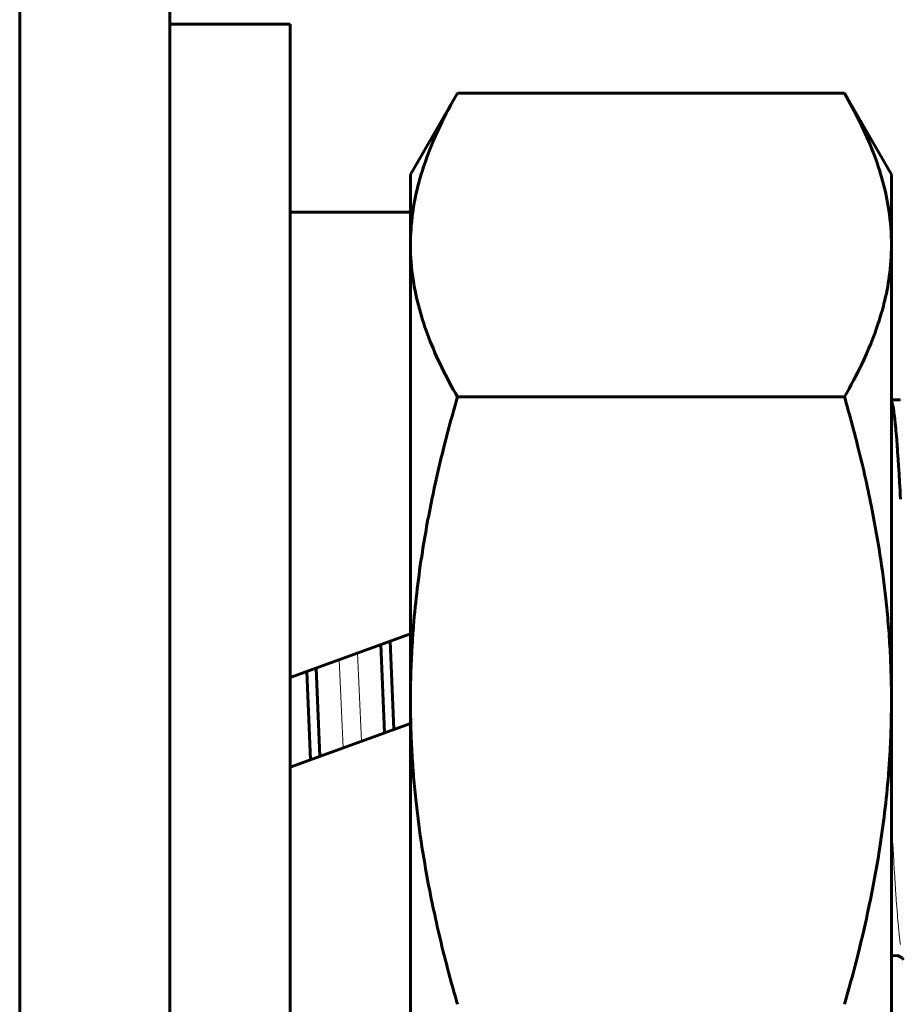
# Model space of a CAD drawing. Header units: millimetres. Extents: x 0 to 297, y 0 to 420.
# Tile 17 of 24: x 254.82 to 260.68, y 191.51 to 198.06. Entities that reach past the tile are written whole.
import ezdxf

# ---------------------------------------------------------------- set-up
doc = ezdxf.new("R2010")
doc.units = ezdxf.units.MM
doc.linetypes.add('K5LT_BASIC', pattern=[0])
doc.linetypes.add('K5LT_THIN', pattern=[0])
doc.layers.add('Системный слой', color=7, linetype='Continuous')

# ---------------------------------------------------------------- blocks, each defined once
blk = doc.blocks.new('U18')
at = {"layer": 'Системный слой', "color": 150, "linetype": 'K5LT_BASIC', "lineweight": 60, "true_color": 0x0080ff}
for p, q in [((256.6191, 193.5298), (256.6191, 198.0298)), ((256.6191, 189.0298), (256.6191, 193.5298))]:
    blk.add_line(p, q, dxfattribs=at)
blk = doc.blocks.new('U22')
at = {"layer": 'Системный слой', "color": 150, "linetype": 'K5LT_BASIC', "lineweight": 60, "true_color": 0x0080ff}
for p, q in [((255.8191, 193.5298), (255.8191, 199.5298)), ((255.8191, 187.5298), (255.8191, 193.5298))]:
    blk.add_line(p, q, dxfattribs=at)
blk = doc.blocks.new('U25')
at = {"layer": 'Системный слой', "color": 150, "linetype": 'K5LT_BASIC', "lineweight": 60, "true_color": 0x0080ff}
for p, q in [((260.6191, 195.5236), (260.6287, 195.4901)), ((260.6287, 195.4901), (260.6289, 195.4892)), ((260.6289, 195.4892), (260.6293, 195.4872)), ((260.6293, 195.4872), (260.6301, 195.483)), ((260.6301, 195.483), (260.6317, 195.4741)), ((260.6317, 195.4741), (260.6348, 195.4541)), ((260.6348, 195.4541), (260.6383, 195.4287)), ((260.6383, 195.4287), (260.6385, 195.4271)), ((260.6385, 195.4271), (260.6389, 195.4238)), ((260.6389, 195.4238), (260.6397, 195.4172)), ((260.6397, 195.4172), (260.6413, 195.4034)), ((260.6413, 195.4034), (260.6445, 195.3734)), ((260.6445, 195.3734), (260.6478, 195.3401)), ((260.6478, 195.3401), (260.648, 195.3379)), ((260.648, 195.3379), (260.6484, 195.3335)), ((260.6484, 195.3335), (260.6492, 195.3246)), ((260.6492, 195.3246), (260.6508, 195.3063)), ((260.6508, 195.3063), (260.6541, 195.2674)), ((260.6541, 195.2674), (260.6573, 195.2255)), ((260.6573, 195.2255), (260.6575, 195.2228)), ((260.6575, 195.2228), (260.6579, 195.2173)), ((260.6579, 195.2173), (260.6587, 195.2063)), ((260.6587, 195.2063), (260.6604, 195.1837)), ((260.6604, 195.1837), (260.6636, 195.1365)), ((260.6636, 195.1365), (260.6669, 195.0866)), ((260.6669, 195.0866), (260.6671, 195.0834)), ((260.6671, 195.0834), (260.6675, 195.077)), ((260.6675, 195.077), (260.6683, 195.0639)), ((260.6683, 195.0639), (260.6699, 195.0374)), ((260.6699, 195.0374), (260.6732, 194.9824)), ((260.6732, 194.9824), (260.6764, 194.9255)), ((260.6764, 194.9255), (260.6766, 194.9218)), ((260.6766, 194.9218), (260.677, 194.9144)), ((260.677, 194.9144), (260.6778, 194.8995)), ((260.6778, 194.8995), (260.6794, 194.8693)), ((257.2229, 193.902), (257.2464, 193.3146)), ((256.7302, 193.7226), (256.7536, 193.1352))]:
    blk.add_line(p, q, dxfattribs=at)
blk = doc.blocks.new('U26')
at = {"layer": 'Системный слой', "color": 150, "linetype": 'K5LT_BASIC', "lineweight": 60, "true_color": 0x0080ff}
for p, q in [((260.66, 191.8347), (260.6191, 191.8318)), ((260.6899, 191.8187), (260.66, 191.8347)), ((260.7003, 191.8059), (260.6899, 191.8187))]:
    blk.add_line(p, q, dxfattribs=at)
blk = doc.blocks.new('U27')
at = {"layer": 'Системный слой', "color": 150, "linetype": 'K5LT_BASIC', "lineweight": 60, "true_color": 0x0080ff}
for p, q in [((260.6753, 195.5298), (260.6772, 195.5293)), ((260.6772, 195.5293), (260.6781, 195.5286)), ((257.2845, 193.9244), (257.308, 193.337)), ((256.7918, 193.745), (256.8152, 193.1576))]:
    blk.add_line(p, q, dxfattribs=at)
blk = doc.blocks.new('U28')
at = {"layer": 'Системный слой', "color": 150, "linetype": 'K5LT_BASIC', "lineweight": 60, "true_color": 0x0080ff}
blk.add_line((254.8191, 203.5298), (254.8191, 184.5298), dxfattribs=at)
blk = doc.blocks.new('U32')
at = {"layer": 'Системный слой', "color": 7, "linetype": 'K5LT_THIN', "lineweight": 18}
for p, q in [((257.0941, 193.2591), (257.067, 193.8452)), ((260.6216, 192.697), (260.6191, 192.7447)), ((260.6244, 192.643), (260.6216, 192.697)), ((260.6259, 192.6165), (260.6244, 192.643)), ((260.6266, 192.6033), (260.6259, 192.6165)), ((260.6269, 192.5968), (260.6266, 192.6033)), ((260.6271, 192.5935), (260.6269, 192.5968)), ((260.6297, 192.5463), (260.6271, 192.5935)), ((260.6326, 192.4961), (260.6297, 192.5463)), ((260.634, 192.4716), (260.6326, 192.4961)), ((260.6347, 192.4594), (260.634, 192.4716)), ((260.6351, 192.4533), (260.6347, 192.4594)), ((260.6352, 192.4503), (260.6351, 192.4533)), ((260.6379, 192.4061), (260.6352, 192.4503)), ((260.6407, 192.3601), (260.6379, 192.4061)), ((260.6421, 192.3377), (260.6407, 192.3601)), ((260.6428, 192.3266), (260.6421, 192.3377)), ((260.6432, 192.3211), (260.6428, 192.3266)), ((260.6434, 192.3183), (260.6432, 192.3211)), ((260.646, 192.2778), (260.6434, 192.3183)), ((260.6488, 192.2364), (260.646, 192.2778)), ((260.6502, 192.2162), (260.6488, 192.2364)), ((260.6509, 192.2063), (260.6502, 192.2162)), ((260.6513, 192.2014), (260.6509, 192.2063)), ((260.6515, 192.199), (260.6513, 192.2014)), ((260.6541, 192.1626), (260.6515, 192.199)), ((260.657, 192.1261), (260.6541, 192.1626)), ((260.6584, 192.1085), (260.657, 192.1261)), ((260.6591, 192.0998), (260.6584, 192.1085)), ((260.6594, 192.0956), (260.6591, 192.0998)), ((260.6596, 192.0934), (260.6594, 192.0956)), ((260.6623, 192.0618), (260.6596, 192.0934)), ((260.6651, 192.0305), (260.6623, 192.0618)), ((260.6665, 192.0155), (260.6651, 192.0305)), ((260.6672, 192.0082), (260.6665, 192.0155)), ((260.6675, 192.0046), (260.6672, 192.0082)), ((260.6677, 192.0028), (260.6675, 192.0046)), ((260.6704, 191.9762), (260.6677, 192.0028)), ((260.6732, 191.9505), (260.6704, 191.9762)), ((260.6746, 191.9383), (260.6732, 191.9505)), ((260.6753, 191.9324), (260.6746, 191.9383)), ((260.6757, 191.9295), (260.6753, 191.9324)), ((260.6758, 191.9281), (260.6757, 191.9295)), ((260.6785, 191.9069), (260.6758, 191.9281))]:
    blk.add_line(p, q, dxfattribs=at)
blk = doc.blocks.new('U33')
at = {"layer": 'Системный слой', "color": 7, "linetype": 'K5LT_THIN', "lineweight": 18}
blk.add_line((256.9712, 193.2144), (256.9441, 193.8005), dxfattribs=at)

msp = doc.modelspace()

# ---------------------------------------------------------------- linework, layer by layer
at = {"layer": 'Системный слой', "color": 150, "linetype": 'K5LT_BASIC', "lineweight": 60, "true_color": 0x0080ff}
for p, q in [((256.6191, 198.0298), (255.8191, 198.0298)), ((257.7317, 197.5713), (257.4191, 197.0298)), ((260.3065, 197.5713), (257.7317, 197.5713)), ((260.6191, 197.0298), (260.3065, 197.5713)), ((257.4191, 197.0298), (257.4191, 196.5609)), ((260.6191, 197.0298), (260.6191, 196.5609)), ((257.4191, 196.7798), (256.6191, 196.7798)), ((257.4191, 196.5609), (257.4191, 193.5298)), ((260.6191, 196.5609), (260.6191, 193.5298)), ((260.3065, 195.5505), (257.7317, 195.5505)), ((260.6191, 195.5298), (260.6753, 195.5298)), ((256.6191, 193.6822), (257.4191, 193.9734)), ((257.4191, 193.5298), (257.4191, 190.4987)), ((260.6191, 193.5298), (260.6191, 190.4987)), ((256.6191, 193.0863), (257.4191, 193.3774))]:
    msp.add_line(p, q, dxfattribs=at)
for points, knots in [([(257.7317, 197.5713), (257.6901, 197.4992), (257.604, 197.3371), (257.5191, 197.1298), (257.4621, 196.9344), (257.4281, 196.761), (257.4191, 196.6305), (257.4191, 196.5609)], [0, 0, 0, 0, 1.754339, 3.923412, 4.947716, 6.372707, 8, 8, 8, 8]), ([(260.6191, 196.5609), (260.6191, 196.6379), (260.6082, 196.7802), (260.564, 196.9864), (260.4773, 197.248), (260.3811, 197.4419), (260.3065, 197.5713)], [0, 0, 0, 0, 1.574104, 2.913285, 4.244322, 7, 7, 7, 7]), ([(257.4191, 196.5609), (257.4191, 196.4839), (257.43, 196.3416), (257.4742, 196.1354), (257.5609, 195.8738), (257.657, 195.6799), (257.7317, 195.5505)], [0, 0, 0, 0, 1.574104, 2.913285, 4.244322, 7, 7, 7, 7]), ([(260.3065, 195.5505), (260.3481, 195.6226), (260.4342, 195.7847), (260.5191, 195.992), (260.5761, 196.1874), (260.6101, 196.3608), (260.6191, 196.4913), (260.6191, 196.5609)], [0, 0, 0, 0, 1.754339, 3.923412, 4.947716, 6.372707, 8, 8, 8, 8]), ([(257.7317, 195.5505), (257.7193, 195.5077), (257.6879, 195.3963), (257.6313, 195.1809), (257.5617, 194.8809), (257.5034, 194.5666), (257.4627, 194.274), (257.4419, 194.0678), (257.4301, 193.9025), (257.4238, 193.7782), (257.4199, 193.6539), (257.4191, 193.5711), (257.4191, 193.5298)], [0, 0, 0, 0, 1.432862, 3.725441, 7.16431, 11.338281, 14.003711, 16.66914, 18.001855, 19.33457, 20.667285, 22, 22, 22, 22]), ([(260.6191, 193.5298), (260.6191, 193.5862), (260.6175, 193.6992), (260.6104, 193.8689), (260.5987, 194.0381), (260.5783, 194.2494), (260.5447, 194.5022), (260.4851, 194.84), (260.4062, 195.1898), (260.3383, 195.4402), (260.3065, 195.5505)], [0, 0, 0, 0, 1.818464, 3.636928, 5.455392, 7.273856, 10.465691, 13.657526, 18.304216, 22, 22, 22, 22]), ([(257.4191, 193.5298), (257.4191, 193.4734), (257.4207, 193.3604), (257.4278, 193.1907), (257.4395, 193.0215), (257.4599, 192.8102), (257.4935, 192.5574), (257.5531, 192.2197), (257.632, 191.8698), (257.6998, 191.6194), (257.7317, 191.5091)], [0, 0, 0, 0, 1.818464, 3.636928, 5.455392, 7.273856, 10.465691, 13.657526, 18.304216, 22, 22, 22, 22]), ([(260.3065, 191.5091), (260.3188, 191.5519), (260.3503, 191.6633), (260.4069, 191.8787), (260.4764, 192.1787), (260.5348, 192.493), (260.5755, 192.7857), (260.5963, 192.9918), (260.6081, 193.1571), (260.6144, 193.2814), (260.6182, 193.4057), (260.6191, 193.4885), (260.6191, 193.5298)], [0, 0, 0, 0, 1.432862, 3.725441, 7.16431, 11.338281, 14.003711, 16.66914, 18.001855, 19.33457, 20.667285, 22, 22, 22, 22])]:
    msp.add_open_spline(points, degree=3, knots=knots, dxfattribs=at)

# ---------------------------------------------------------------- block references
at = {"layer": 'Системный слой'}
for name in ['U28', 'U22', 'U18', 'U25', 'U27', 'U33', 'U32', 'U26']:
    msp.add_blockref(name, (0, 0), dxfattribs=at)

doc.saveas('drawing.dxf')
